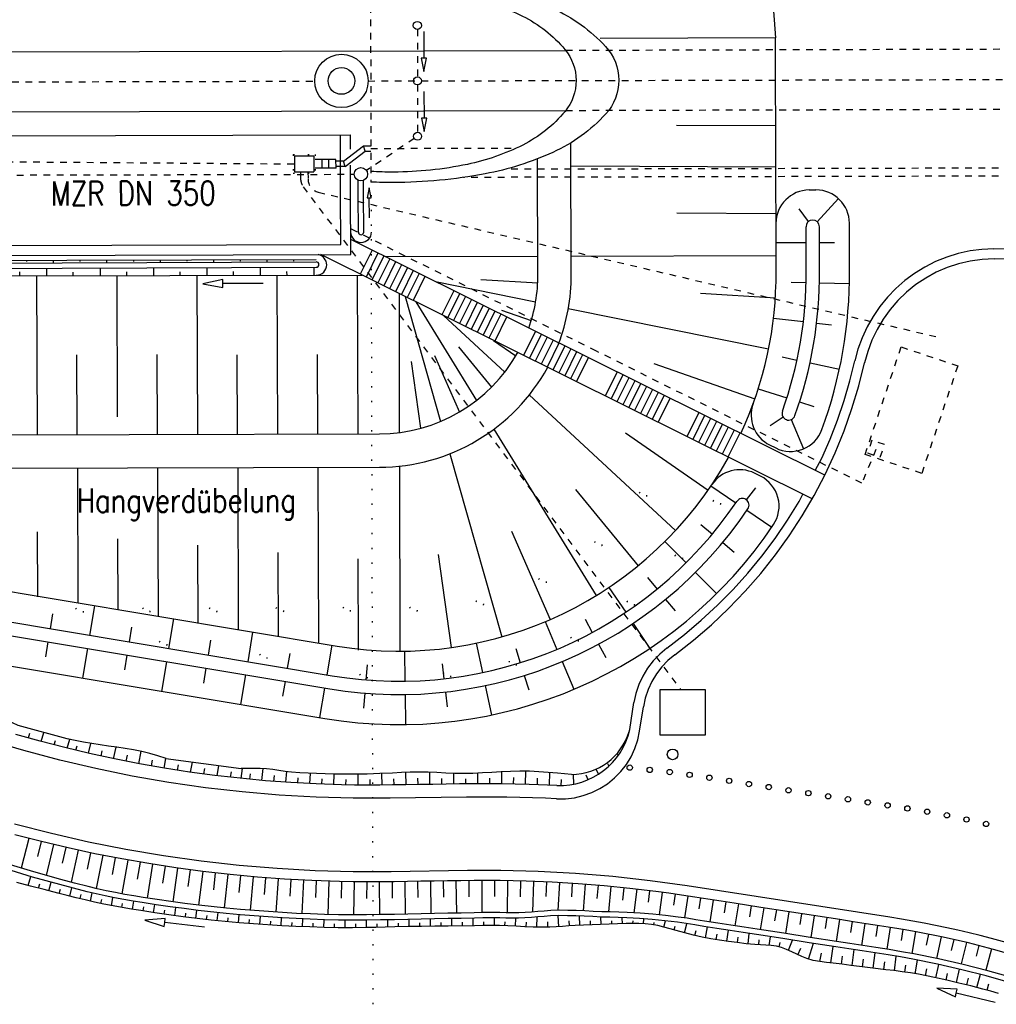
# Model space of a CAD drawing. Extents: x 0 to 1135, y 0 to 420.
# Tile 4 of 61: x 95 to 168, y 84 to 158. Entities that reach past the tile are written whole.
import ezdxf

# ---------------------------------------------------------------- set-up
doc = ezdxf.new("R2010")
doc.units = 0
doc.header["$LTSCALE"] = 2
doc.header["$MEASUREMENT"] = 0
for name, pattern in [('ACAD_ISO03W100', [0.5, 0.25, -0.25]), ('ACAD_ISO05W100', [0.5, 0.25, -0.25]), ('ACAD_ISO07W100', [0.5, 0.25, -0.25]), ('AUSGEZOGEN', [0]), ('PUNKTX2', [0.5, 0, -0.5]), ('STRICHLINIEX2', [0.5, 0.25, -0.25])]:
    doc.linetypes.add(name, pattern=pattern)
for name, color, linetype in [('ABKOMMENSSCHUTZWALL_AN_ZUFAHRT', 15, 'CONTINUOUS'), ('Andere_Planungen', 15, 'CONTINUOUS'), ('Bahnachse', 7, 'CONTINUOUS'), ('Beschriftung', 15, 'CONTINUOUS'), ('BOESCHG', 8, 'AUSGEZOGEN'), ('Boeschungen', 15, 'CONTINUOUS'), ('Böschungen', 15, 'CONTINUOUS'), ('Gleisachsen', 7, 'CONTINUOUS'), ('HANGVERDÜBELUNG', 15, 'CONTINUOUS'), ('Kabelanlagen', 15, 'CONTINUOUS'), ('Tiefenentwaesserung', 15, 'CONTINUOUS'), ('TUNNEL', 15, 'CONTINUOUS'), ('Wegböschungen', 15, 'CONTINUOUS'), ('Wege', 15, 'CONTINUOUS')]:
    doc.layers.add(name, color=color, linetype=linetype)
doc.styles.add('ROMANS', font='romans.shx', dxfattribs={"width": 0.8})

msp = doc.modelspace()

# ---------------------------------------------------------------- linework, layer by layer
at = {"layer": 'ABKOMMENSSCHUTZWALL_AN_ZUFAHRT', "linetype": 'Continuous'}
for p, q in [((154.178, 145.346), (154.678, 145.347)), ((154.771, 142.966), (156.358, 144.704)), ((154.132, 142.994), (153.42, 143.929)), ((153.942, 139.28), (153.934, 142.595)), ((154.942, 139.283), (154.934, 142.597)), ((157.192, 139.288), (157.184, 142.853)), ((151.687, 141.404), (153.937, 141.41)), ((154.937, 141.412), (156.062, 141.415)), ((152.812, 138.433), (153.937, 138.41)), ((154.936, 138.39), (157.186, 138.344)), ((151.502, 135.753), (153.737, 135.491)), ((154.73, 135.375), (155.848, 135.245)), ((152.159, 132.843), (153.258, 132.606)), ((154.236, 132.395), (156.435, 131.921)), ((150.361, 130.462), (152.505, 129.779)), ((153.458, 129.475), (154.53, 129.134)), ((152.222, 128.33), (151.255, 127.683)), ((152.83, 128.146), (153.746, 125.954)), ((151.213, 126.245), (151.663, 126.021)), ((150.534, 123.902), (150.083, 124.127)), ((146.82, 123.173), (148.682, 121.91)), ((149.473, 122.133), (150.171, 123.039)), ((149.509, 121.348), (151.371, 120.084)), ((146.059, 120.289), (146.925, 119.571)), ((143.365, 119.007), (144.951, 117.411)), ((147.694, 118.932), (148.56, 118.214)), ((145.657, 116.702), (147.243, 115.106)), ((142.067, 116.321), (142.78, 115.45)), ((139.179, 115.576), (140.431, 113.707)), ((143.414, 114.677), (144.127, 113.807)), ((88.821, 113.895), (118.446, 108.959)), ((100.317, 111.979), (100.687, 114.199)), ((88.665, 112.907), (118.282, 107.972)), ((97.358, 112.473), (97.543, 113.582)), ((106.235, 110.993), (106.605, 113.213)), ((134.415, 113.007), (135.288, 110.933)), ((137.392, 113.187), (137.926, 112.197)), ((140.988, 112.876), (142.241, 111.007)), ((103.276, 111.486), (103.461, 112.596)), ((112.154, 110.007), (112.524, 112.227)), ((97.008, 110.376), (97.193, 111.486)), ((109.195, 110.5), (109.379, 111.61)), ((129.248, 111.394), (129.709, 109.192)), ((88.314, 110.685), (117.912, 105.753)), ((99.783, 108.774), (100.153, 110.993)), ((118.072, 109.021), (118.442, 111.24)), ((123.868, 110.797), (123.901, 108.547)), ((132.205, 111.003), (132.54, 109.929)), ((138.401, 111.316), (138.935, 110.326)), ((102.927, 109.39), (103.112, 110.5)), ((105.701, 107.787), (106.071, 110.007)), ((115.113, 109.514), (115.298, 110.624)), ((135.676, 110.012), (136.549, 107.938)), ((108.845, 108.404), (109.03, 109.514)), ((121.069, 109.766), (120.977, 108.645)), ((126.696, 109.848), (126.821, 108.73)), ((111.62, 106.801), (111.989, 109.021)), ((114.764, 107.418), (114.949, 108.528)), ((132.838, 108.974), (133.173, 107.9)), ((117.538, 105.815), (117.908, 108.035)), ((126.931, 107.736), (127.055, 106.618)), ((129.914, 108.213), (130.376, 106.011)), ((120.896, 107.648), (120.804, 106.527)), ((123.916, 107.547), (123.948, 105.298))]:
    msp.add_line(p, q, dxfattribs=at)
for centre, radius, start, end in [((154.184, 142.846), 2.5, 90.14045, 180.14045), ((154.684, 142.847), 2.5, 0.14045, 90.14045), ((154.434, 142.596), 0.5, 90.14045, 180.14045), ((154.434, 142.596), 0.5, 0.14045, 90.14045), ((123.457, 139.03), 30.486, 340.34485, 0.47041), ((123.457, 139.03), 31.486, 340.34485, 0.45993), ((123.457, 139.03), 33.736, 339.82865, 0.43863), ((152.327, 128.483), 2.5, 159.93136, 243.54066), ((152.637, 128.608), 0.5, 160.34485, 249.42026), ((152.637, 128.608), 0.5, 249.42026, 340.34485), ((152.777, 128.259), 2.5, 243.54066, 339.82865), ((148.969, 121.888), 2.5, 63.54066, 146.10272), ((149.42, 121.664), 2.5, 326.22243, 63.54066), ((123.457, 139.03), 30.486, 260.53999, 326.07574), ((149.168, 121.737), 0.5, 57.00032, 146.07574), ((149.168, 121.737), 0.5, 326.07574, 57.00032), ((123.457, 139.03), 31.486, 260.53999, 326.07574), ((123.457, 139.03), 33.736, 260.53999, 326.22243)]:
    msp.add_arc(centre, radius, start, end, dxfattribs=at)
at = {"layer": 'Andere_Planungen', "linetype": 'ACAD_ISO07W100'}
for p, q in [((138.252, 133.267), (119.838, 142.432)), ((158.117, 123.38), (138.252, 133.267)), ((159.169, 125.911), (158.117, 123.38))]:
    msp.add_line(p, q, dxfattribs=at)
at = {"layer": 'Andere_Planungen', "linetype": 'ACAD_ISO03W100'}
for p, q in [((158.365, 125.53), (161.059, 133.592)), ((161.059, 133.592), (165.292, 132.177)), ((165.292, 132.177), (162.599, 124.115)), ((158.86, 126.593), (158.543, 125.644)), ((159.808, 126.276), (158.86, 126.593)), ((159.492, 125.327), (159.808, 126.276)), ((162.599, 124.115), (158.365, 125.53)), ((158.543, 125.644), (159.492, 125.327))]:
    msp.add_line(p, q, dxfattribs=at)
at = {"layer": 'Andere_Planungen', "linetype": 'Continuous'}
for p, q in [((143.004, 104.513), (143.009, 107.928)), ((143.009, 107.928), (146.391, 107.924)), ((146.391, 107.924), (146.386, 104.508)), ((146.386, 104.508), (143.004, 104.513))]:
    msp.add_line(p, q, dxfattribs=at)
msp.add_circle((143.948, 103.062), 0.4, dxfattribs=at)
at = {"layer": 'Bahnachse', "linetype": 'ACAD_ISO05W100'}
for points in [[(83.494, 153.42), (117.147, 153.501)], [(121.147, 153.511), (218.151, 153.743)]]:
    msp.add_lwpolyline(points, dxfattribs=at)
at = {"layer": 'Bahnachse', "linetype": 'Continuous'}
for radius in [2, 1]:
    msp.add_circle((119.147, 153.516), radius, dxfattribs=at)
at = {"layer": 'Beschriftung', "linetype": 'PUNKTX2'}
msp.add_line((121.359, 146.05), (121.573, 58.063), dxfattribs=at)
at = {"layer": 'BOESCHG'}
msp.add_lwpolyline([(77.836, 187.531, -0.001412), (78.977, 187.584, -0.003834), (79.398, 187.599, -0.000011), (82.003, 187.672, -0.00032), (82.092, 187.674, -0.000187), (88.099, 187.833, 0.000449), (94.107, 187.991, 0.000027), (94.274, 187.996, 0.000001), (102.177, 188.212, 0.000121), (109.368, 188.41, -0.000076), (120.763, 188.726, -0.024953), (143.113, 188.225, 0.01921), (172.128, 187.243, 0.011672), (187.002, 187.658, -0.018262), (196.514, 187.798, -0.010757), (206.169, 187.38, 0.012049), (214.79, 187.028, 0.001472), (222.97, 186.916, 0.003103), (226.851, 186.899, 0.004886), (237.847, 187.025, -0.004363), (250.159, 187.178, -0.002612), (270.408, 187.149, 0.002576), (290.937, 187.118, 0.00157)], format="xyb", dxfattribs=at)
at = {"layer": 'Boeschungen', "linetype": 'Continuous'}
for p, q in [((151.655, 156.74), (138.512, 156.708)), ((151.675, 146.604), (151.65, 156.74)), ((151.666, 150.142), (144.243, 150.181)), ((151.692, 139.275), (151.668, 149.41)), ((136.358, 139.013), (136.334, 148.885)), ((133.861, 139.007), (133.84, 147.684)), ((151.673, 147.062), (136.339, 147.143)), ((120.411, 145.042), (120.409, 146.066)), ((120.811, 145.043), (120.809, 146.067)), ((120.418, 142.196), (120.411, 145.042)), ((120.818, 142.196), (120.811, 145.043)), ((151.682, 143.566), (144.259, 143.605)), ((122.413, 140.355), (133.858, 140.383)), ((136.355, 140.389), (151.69, 140.427)), ((126.183, 138.479), (133.689, 136.961)), ((129.577, 138.646), (133.846, 138.379)), ((123.46, 137.6), (123.481, 127.175)), ((123.928, 137.367), (126.577, 128.009)), ((146.035, 137.615), (151.638, 137.264)), ((124.716, 136.975), (129.252, 129.573)), ((136.13, 136.467), (151.133, 133.434)), ((126.789, 135.943), (131.373, 131.696)), ((131.131, 136.346), (133.362, 135.566)), ((127.911, 133.596), (130.388, 130.575)), ((130.541, 134.076), (132.201, 132.915)), ((126.117, 132.957), (127.977, 128.71)), ((124.371, 132.493), (125.071, 127.491)), ((142.545, 132.354), (150.11, 129.709)), ((133.213, 129.992), (144.171, 119.841)), ((130.565, 127.431), (138.21, 114.955)), ((140.425, 127.163), (146.596, 122.848)), ((127.262, 125.589), (131.149, 111.862)), ((123.487, 124.659), (123.515, 110.794)), ((136.668, 122.914), (141.358, 117.193)), ((131.886, 119.787), (134.785, 113.166)), ((126.394, 118.033), (127.369, 111.066))]:
    msp.add_line(p, q, dxfattribs=at)
for points in [[(121.239, 143.259), (121.236, 144.759), (121.386, 144.76), (121.234, 145.509), (121.086, 144.759), (121.236, 144.759)], [(51.868, 139.953), (117.264, 140.127)], [(91.868, 139.861), (117.265, 139.961)], [(91.87, 139.461), (117.266, 139.561)], [(95.568, 140.078), (95.568, 139.978)], [(97.07, 139.481), (97.072, 138.931)], [(97.568, 140.088), (97.568, 139.888)], [(99.568, 140.082), (99.568, 139.982)], [(101.07, 139.497), (101.072, 138.947)], [(101.568, 140.092), (101.568, 139.892)], [(103.568, 140.093), (103.568, 139.993)], [(105.07, 139.513), (105.072, 138.913)], [(105.568, 140.103), (105.568, 139.903)], [(107.568, 140.104), (107.568, 140.004)], [(109.07, 139.529), (109.072, 138.929)], [(109.567, 140.113), (109.568, 139.913)], [(111.567, 140.114), (111.568, 140.014)], [(113.07, 139.544), (113.072, 138.944)], [(113.567, 140.124), (113.568, 139.924)], [(115.567, 140.125), (115.568, 140.025)], [(117.07, 139.56), (117.072, 138.96)], [(91.872, 138.911), (120.698, 138.975)], [(95.072, 138.923), (95.071, 139.223)], [(96.322, 138.928), (96.369, 127.02)], [(99.072, 138.939), (99.071, 139.189)], [(102.322, 138.952), (102.364, 128.353)], [(103.072, 138.955), (103.071, 139.205)], [(107.072, 138.921), (107.071, 139.221)], [(108.322, 138.926), (108.369, 127.076)], [(111.072, 138.936), (111.071, 139.236)], [(114.322, 138.949), (114.369, 127.049)], [(115.072, 138.952), (115.071, 139.252)], [(120.322, 138.973), (120.369, 127.073)], [(113.276, 138.339), (110.276, 138.332), (110.275, 138.632), (108.776, 138.328), (110.276, 138.032), (110.276, 138.332)], [(99.369, 127.027), (99.346, 132.99)], [(105.369, 127.064), (105.346, 133.014)], [(111.369, 127.038), (111.346, 132.988)], [(117.369, 127.061), (117.346, 133.011)], [(91.919, 127.011), (103.241, 127.036)], [(103.241, 127.036), (121.988, 127.078)], [(91.879, 124.511), (103.129, 124.536)], [(99.379, 124.527), (99.419, 114.39)], [(103.129, 124.536), (121.993, 124.578)], [(105.379, 124.564), (105.423, 113.414)], [(111.379, 124.538), (111.427, 112.388)], [(117.379, 124.561), (117.431, 111.361)], [(96.417, 114.878), (96.398, 119.728)], [(102.421, 113.902), (102.4, 119.202)], [(108.425, 112.876), (108.402, 118.726)], [(114.429, 111.9), (114.404, 118.199)], [(120.433, 110.873), (120.406, 117.723)], [(91.347, 115.755), (118.816, 111.178)]]:
    msp.add_lwpolyline(points, dxfattribs=at)
for centre, radius, start, end in [((120.618, 142.196), 0.78, 180.14045, 270.14045), ((120.618, 142.196), 0.2, 180.14045, 270.14045), ((120.618, 142.196), 0.2, 270.14045, 0.14045), ((120.618, 142.196), 0.78, 270.14045, 0.14045), ((117.265, 139.735), 0.78, 0.14045, 79.26551), ((117.265, 139.761), 0.2, 0.14045, 90.13743), ((117.265, 139.761), 0.2, 270.13743, 0.14045), ((117.265, 139.747), 0.78, 270.13743, 0.14045), ((121.961, 138.978), 11.9, 340.46455, 0.14045), ((121.961, 138.978), 14.4, 338.96337, 0.14045), ((123.457, 139.03), 28.236, 335.00416, 0.49671), ((121.961, 138.978), 11.9, 270.12768, 330.81714), ((121.961, 138.978), 14.4, 270.12768, 331.29024), ((123.457, 139.03), 28.236, 260.53999, 330.94477)]:
    msp.add_arc(centre, radius, start, end, dxfattribs=at)
at = {"layer": 'Böschungen'}
msp.add_line((150.379, 173.281), (151.655, 156.74), dxfattribs=at)
at = {"layer": 'Gleisachsen', "linetype": 'Continuous'}
for p, q in [((25, 155.53), (135.938, 155.796)), ((25, 151.03), (135.937, 151.296))]:
    msp.add_line(p, q, dxfattribs=at)
at = {"layer": 'Gleisachsen', "linetype": 'ACAD_ISO03W100'}
for points in [[(135.938, 155.816), (331.333, 156.384)], [(135.937, 151.309), (331.344, 151.877)]]:
    msp.add_lwpolyline(points, dxfattribs=at)
at = {"layer": 'HANGVERDÜBELUNG', "linetype": 'PUNKTX2'}
for centre in [(141.7, 122.474), (147.227, 121.878), (138.349, 118.776), (144.377, 117.781), (134.184, 116.022), (129.482, 114.35), (140.782, 114.321), (99.513, 113.801), (104.513, 113.814), (109.513, 113.826), (114.513, 113.846), (119.513, 113.858), (124.516, 113.87), (105.769, 111.316), (136.58, 111.63), (113.272, 110.334), (131.932, 109.813), (127.019, 108.94), (120.775, 108.853)]:
    msp.add_circle(centre, 0.3, dxfattribs=at)
at = {"layer": 'Kabelanlagen', "linetype": 'Continuous'}
for p, q in [((119.298, 147.508), (120.795, 148.66)), ((120.795, 148.66), (121.352, 148.661)), ((120.932, 148.26), (120.795, 148.66)), ((115.629, 147.899), (117.079, 147.902)), ((115.629, 147.899), (115.632, 146.699)), ((117.079, 147.902), (117.082, 146.702)), ((118.74, 147.631), (117.18, 147.628)), ((117.68, 147.629), (117.681, 146.979)), ((118.18, 147.63), (118.181, 146.98)), ((118.741, 146.981), (118.74, 147.631)), ((119.434, 147.108), (120.932, 148.26)), ((120.932, 148.26), (121.353, 148.261)), ((118.741, 146.981), (117.181, 146.978)), ((119.298, 147.508), (118.74, 147.507)), ((119.434, 147.108), (118.741, 147.107)), ((119.434, 147.108), (119.298, 147.508)), ((115.631, 146.699), (117.081, 146.702))]:
    msp.add_line(p, q, dxfattribs=at)
at = {"layer": 'Kabelanlagen', "linetype": 'STRICHLINIEX2'}
for p, q in [((121.353, 148.461), (132.254, 148.487)), ((86.076, 147.527), (115.63, 147.299)), ((116.09, 146.7), (116.091, 146.191)), ((116.643, 146.701), (116.645, 146.155)), ((116.291, 145.593), (144.548, 107.926)), ((117.417, 145.184), (164.134, 134.254))]:
    msp.add_line(p, q, dxfattribs=at)
at = {"layer": 'Kabelanlagen', "linetype": 'PUNKTX2'}
for p, q in [((115.529, 147.999), (117.179, 148.002)), ((115.529, 147.999), (115.532, 146.599)), ((117.179, 148.002), (117.182, 146.602)), ((115.532, 146.599), (117.182, 146.602))]:
    msp.add_line(p, q, dxfattribs=at)
at = {"layer": 'Kabelanlagen', "linetype": 'STRICHLINIEX2'}
for centre, end in [((117.091, 146.194), 216.87658), ((117.645, 146.157), 256.83243)]:
    msp.add_arc(centre, 1, 180.13441, end, dxfattribs=at)
at = {"layer": 'Tiefenentwaesserung', "linetype": 'ACAD_ISO03W100'}
msp.add_lwpolyline([(91.842, 146.461), (120.108, 146.524)], dxfattribs=at)
at = {"layer": 'Tiefenentwaesserung', "linetype": 'Continuous'}
msp.add_circle((120.608, 146.525), 0.5, dxfattribs=at)
at = {"layer": 'TUNNEL', "linetype": 'ACAD_ISO03W100'}
for p, q in [((121.322, 161.118), (121.359, 145.936)), ((124.831, 157.37), (124.84, 153.82)), ((124.841, 153.22), (124.85, 149.67)), ((124.602, 149.203), (121.023, 146.803)), ((331.355, 147.38), (131.405, 146.894)), ((331.356, 146.78), (128.294, 146.287))]:
    msp.add_line(p, q, dxfattribs=at)
at = {"layer": 'TUNNEL', "linetype": 'Continuous'}
for p, q in [((155.332, 123.971), (119.84, 141.636)), ((154.392, 122.205), (117.609, 140.512)), ((121.445, 140.837), (120.554, 139.046)), ((121.885, 140.618), (120.994, 138.827)), ((122.325, 140.399), (121.434, 138.608)), ((122.765, 140.18), (121.874, 138.39)), ((123.205, 139.961), (122.314, 138.171)), ((123.645, 139.742), (122.753, 137.952)), ((124.084, 139.523), (123.193, 137.733)), ((124.524, 139.304), (123.633, 137.514)), ((124.964, 139.085), (124.073, 137.295)), ((125.404, 138.866), (124.513, 137.076)), ((127.56, 137.794), (126.669, 136.003)), ((128, 137.575), (127.109, 135.784)), ((128.44, 137.356), (127.549, 135.565)), ((128.88, 137.137), (127.988, 135.346)), ((129.319, 136.918), (128.428, 135.127)), ((129.759, 136.699), (128.868, 134.908)), ((130.199, 136.48), (129.308, 134.689)), ((130.639, 136.261), (129.748, 134.471)), ((131.079, 136.042), (130.188, 134.252)), ((131.519, 135.823), (130.628, 134.033)), ((133.675, 134.75), (132.784, 132.96)), ((134.115, 134.531), (133.223, 132.741)), ((134.554, 134.312), (133.663, 132.522)), ((134.994, 134.093), (134.103, 132.303)), ((135.434, 133.875), (134.543, 132.084)), ((135.874, 133.656), (134.983, 131.865)), ((136.314, 133.437), (135.423, 131.646)), ((136.754, 133.218), (135.863, 131.427)), ((137.194, 132.999), (136.303, 131.208)), ((137.634, 132.78), (136.742, 130.989)), ((139.789, 131.707), (138.898, 129.916)), ((140.229, 131.488), (139.338, 129.698)), ((140.669, 131.269), (139.778, 129.479)), ((141.109, 131.05), (140.218, 129.26)), ((141.549, 130.831), (140.658, 129.041)), ((141.989, 130.612), (141.098, 128.822)), ((142.429, 130.393), (141.537, 128.603)), ((142.868, 130.175), (141.977, 128.384)), ((143.308, 129.956), (142.417, 128.165)), ((143.748, 129.737), (142.857, 127.946)), ((145.904, 128.664), (145.013, 126.873)), ((146.344, 128.445), (145.453, 126.654)), ((146.784, 128.226), (145.893, 126.435)), ((147.224, 128.007), (146.333, 126.216)), ((147.664, 127.788), (146.772, 125.998)), ((148.103, 127.569), (147.212, 125.779)), ((148.543, 127.35), (147.652, 125.56)), ((148.983, 127.131), (148.092, 125.341))]:
    msp.add_line(p, q, dxfattribs=at)
for points in [[(121.322, 161.118, -0.011256), (123.003, 161.159, -0.046246), (129.867, 160.539, -0.059868), (134.957, 158.953, -0.101426), (138.93, 156.093, -0.18777), (139.919, 153.57, -0.18777), (138.942, 151.043, -0.101426), (134.982, 148.165, -0.059868), (129.899, 146.555, -0.046246), (123.038, 145.903, -0.011246), (121.359, 145.936)], [(121.324, 160.304, -0.015358), (123.005, 160.359, -0.050998), (128.547, 159.806, -0.064845), (132.697, 158.38, -0.104156), (135.88, 155.868, -0.174963), (136.721, 153.555, -0.174963), (135.891, 151.239, -0.104156), (132.719, 148.712, -0.064845), (128.577, 147.267, -0.050998), (123.037, 146.687, -0.015347), (121.357, 146.735)]]:
    msp.add_lwpolyline(points, format="xyb", dxfattribs=at)
for points in [[(125.316, 157.224), (125.321, 155.224), (125.121, 155.223), (125.323, 154.224), (125.521, 155.224), (125.321, 155.224)], [(125.327, 152.717), (125.332, 150.717), (125.132, 150.716), (125.334, 149.717), (125.532, 150.717), (125.332, 150.717)]]:
    msp.add_lwpolyline(points, dxfattribs=at)
for centre in [(124.831, 157.67), (124.841, 153.52), (124.851, 149.37)]:
    msp.add_circle(centre, 0.3, dxfattribs=at)
at = {"layer": 'Wegböschungen', "linetype": 'Continuous'}
for p, q in [((95.705, 104.296), (95.813, 104.66)), ((96.669, 104.028), (96.871, 104.709)), ((97.637, 103.777), (97.735, 104.105)), ((98.607, 103.529), (98.804, 104.193)), ((99.269, 103.368), (99.351, 103.715)), ((100.205, 103.149), (100.375, 103.885)), ((101.144, 102.939), (101.234, 103.339)), ((102.087, 102.739), (102.274, 103.61)), ((103.98, 102.367), (104.159, 103.293)), ((103.033, 102.548), (103.127, 103.011)), ((104.929, 102.195), (105.006, 102.62)), ((139.885, 103.01), (139.769, 103.112)), ((106.867, 101.88), (106.935, 102.281)), ((107.856, 101.729), (107.984, 102.485)), ((108.848, 101.596), (108.919, 102.017)), ((109.84, 101.466), (109.968, 102.219)), ((111.646, 101.262), (111.729, 101.998)), ((113.195, 101.116), (113.275, 101.999)), ((132.932, 100.824), (132.957, 101.801)), ((138.389, 101.58), (138.216, 101.963)), ((139.169, 102.195), (139.099, 102.368)), ((110.835, 101.353), (110.904, 101.76)), ((112.299, 101.197), (112.339, 101.606)), ((114.093, 101.042), (114.128, 101.475)), ((114.991, 100.978), (115.047, 101.778)), ((115.89, 100.92), (115.913, 101.303)), ((116.789, 100.873), (116.827, 101.643)), ((117.689, 100.833), (117.704, 101.224)), ((118.589, 100.802), (118.61, 101.585)), ((119.488, 100.78), (119.496, 101.175)), ((120.388, 100.766), (120.397, 101.577)), ((121.289, 100.761), (121.289, 101.18)), ((122.19, 100.765), (122.182, 101.629)), ((123.089, 100.775), (123.082, 101.223)), ((123.985, 100.788), (123.971, 101.717)), ((124.882, 100.801), (124.875, 101.271)), ((125.778, 100.814), (125.765, 101.722)), ((126.675, 100.827), (126.668, 101.252)), ((127.571, 100.841), (127.559, 101.64)), ((128.466, 100.854), (128.462, 101.241)), ((129.36, 100.862), (129.356, 101.653)), ((130.252, 100.864), (130.255, 101.285)), ((131.146, 100.859), (131.156, 101.762)), ((132.038, 100.845), (132.048, 101.321)), ((133.823, 100.796), (133.841, 101.281)), ((134.716, 100.759), (134.755, 101.703)), ((135.607, 100.715), (135.631, 101.17)), ((136.56, 100.838), (136.529, 101.562)), ((137.611, 101.167), (137.473, 101.499)), ((96.688, 96.534), (94.703, 97.048)), ((95.75, 96.772), (95.176, 94.546)), ((96.668, 96.539), (96.387, 95.404)), ((98.682, 96.06), (96.688, 96.534)), ((97.592, 96.314), (97.034, 94.002)), ((98.511, 96.099), (98.242, 94.92)), ((100.685, 95.625), (98.682, 96.06)), ((99.434, 95.892), (98.91, 93.491)), ((100.36, 95.694), (100.105, 94.472)), ((102.697, 95.231), (100.685, 95.625)), ((101.288, 95.503), (100.792, 93.018)), ((102.217, 95.322), (101.978, 94.063)), ((104.716, 94.877), (102.697, 95.231)), ((96.027, 93.875), (94.012, 94.486)), ((96.124, 94.263), (94.116, 94.872)), ((103.145, 95.15), (102.694, 92.616)), ((104.077, 94.985), (103.863, 93.719)), ((105.011, 94.83), (104.608, 92.303)), ((106.742, 94.564), (104.716, 94.877)), ((105.946, 94.682), (105.756, 93.42)), ((106.883, 94.544), (106.526, 92.021)), ((108.774, 94.291), (106.742, 94.564)), ((95.7, 93.241), (95.881, 93.918)), ((98.056, 93.305), (96.027, 93.875)), ((98.145, 93.695), (96.124, 94.263)), ((99.16, 93.425), (98.145, 93.695)), ((107.821, 94.414), (107.654, 93.154)), ((108.76, 94.293), (108.45, 91.775)), ((110.811, 94.059), (108.774, 94.291)), ((109.7, 94.181), (109.557, 92.923)), ((110.642, 94.077), (110.378, 91.564)), ((112.852, 93.868), (110.811, 94.059)), ((111.584, 93.982), (111.464, 92.726)), ((112.527, 93.896), (112.309, 91.385)), ((114.896, 93.717), (112.852, 93.868)), ((113.47, 93.818), (113.373, 92.564)), ((114.415, 93.749), (114.243, 91.243)), ((116.943, 93.608), (114.896, 93.717)), ((115.36, 93.689), (115.286, 92.437)), ((95.859, 93.199), (94.836, 93.475)), ((96.885, 92.934), (95.859, 93.199)), ((96.474, 93.039), (96.56, 93.368)), ((97.247, 92.843), (97.414, 93.481)), ((98.023, 92.646), (98.102, 92.959)), ((99.075, 93.035), (98.056, 93.305)), ((98.798, 92.45), (98.951, 93.067)), ((100.097, 92.776), (99.075, 93.035)), ((100.178, 93.167), (99.16, 93.425)), ((100.859, 93.002), (100.178, 93.167)), ((101.542, 92.847), (100.859, 93.002)), ((116.306, 93.637), (116.18, 91.136)), ((118.992, 93.539), (116.943, 93.608)), ((117.252, 93.595), (117.2, 92.345)), ((118.198, 93.561), (118.118, 91.063)), ((120.017, 93.52), (118.992, 93.539)), ((119.145, 93.536), (119.116, 92.289)), ((121.042, 93.511), (120.017, 93.52)), ((120.091, 93.519), (120.057, 91.039)), ((121.038, 93.511), (121.033, 92.278)), ((122.064, 93.514), (121.042, 93.511)), ((121.985, 93.513), (121.997, 91.059)), ((123.087, 93.524), (122.064, 93.514)), ((122.936, 93.523), (122.949, 92.299)), ((124.087, 93.538), (123.087, 93.524)), ((123.891, 93.535), (123.924, 91.095)), ((125.087, 93.553), (124.087, 93.538)), ((124.849, 93.55), (124.866, 92.332)), ((126.086, 93.568), (125.087, 93.553)), ((125.807, 93.564), (125.841, 91.131)), ((127.086, 93.583), (126.086, 93.568)), ((126.765, 93.578), (126.782, 92.364)), ((128.08, 93.598), (127.086, 93.583)), ((127.723, 93.593), (127.757, 91.17)), ((129.074, 93.61), (128.08, 93.598)), ((128.686, 93.606), (128.698, 92.398)), ((130.049, 93.615), (129.074, 93.61)), ((129.651, 93.614), (129.662, 91.208)), ((131.024, 93.61), (130.049, 93.615)), ((130.621, 93.613), (130.615, 92.414)), ((132.974, 93.57), (131.024, 93.61)), ((131.59, 93.602), (131.556, 91.203)), ((132.56, 93.582), (132.531, 92.39)), ((134.922, 93.492), (132.974, 93.57)), ((133.529, 93.552), (133.452, 91.248)), ((134.497, 93.512), (134.45, 92.422)), ((136.869, 93.374), (134.922, 93.492)), ((135.465, 93.463), (135.353, 91.38)), ((136.432, 93.404), (136.367, 92.388)), ((138.812, 93.218), (136.869, 93.374)), ((137.399, 93.335), (137.249, 91.338)), ((138.364, 93.257), (138.28, 92.277)), ((140.752, 93.023), (138.812, 93.218)), ((139.329, 93.17), (139.145, 91.262)), ((140.293, 93.072), (140.193, 92.152)), ((142.688, 92.789), (140.752, 93.023)), ((141.255, 92.966), (141.043, 91.187)), ((97.913, 92.674), (96.885, 92.934)), ((98.598, 92.501), (97.913, 92.674)), ((99.284, 92.328), (98.598, 92.501)), ((99.97, 92.159), (99.284, 92.328)), ((99.575, 92.256), (99.648, 92.563)), ((100.781, 92.61), (100.097, 92.776)), ((100.352, 92.069), (100.494, 92.679)), ((101.467, 92.454), (100.781, 92.61)), ((102.155, 92.311), (101.467, 92.454)), ((102.228, 92.704), (101.542, 92.847)), ((101.922, 91.729), (102.041, 92.334)), ((102.846, 92.182), (102.155, 92.311)), ((102.917, 92.576), (102.228, 92.704)), ((103.608, 92.46), (102.917, 92.576)), ((104.3, 92.351), (103.608, 92.46)), ((105.338, 92.192), (104.3, 92.351)), ((142.217, 92.849), (142.103, 91.986)), ((143.654, 92.657), (142.688, 92.789)), ((143.173, 92.724), (142.939, 91.04)), ((144.619, 92.516), (143.654, 92.657)), ((144.129, 92.589), (144.007, 91.764)), ((145.604, 92.366), (144.619, 92.516)), ((145.08, 92.447), (144.833, 90.812)), ((146.588, 92.212), (145.604, 92.366)), ((146.03, 92.299), (145.903, 91.482)), ((147.576, 92.059), (146.588, 92.212)), ((100.659, 91.997), (99.97, 92.159)), ((101.35, 91.845), (100.659, 91.997)), ((101.136, 91.891), (101.201, 92.195)), ((102.043, 91.706), (101.35, 91.845)), ((102.739, 91.581), (102.043, 91.706)), ((102.714, 91.586), (102.766, 91.887)), ((103.437, 91.467), (102.739, 91.581)), ((103.54, 92.066), (102.846, 92.182)), ((103.504, 91.456), (103.602, 92.056)), ((104.235, 91.956), (103.54, 92.066)), ((105.277, 91.797), (104.235, 91.956)), ((104.295, 91.334), (104.341, 91.633)), ((105.085, 91.213), (105.175, 91.812)), ((106.321, 91.646), (105.277, 91.797)), ((106.378, 92.041), (105.338, 92.192)), ((107.366, 91.505), (106.321, 91.646)), ((107.419, 91.902), (106.378, 92.041)), ((106.669, 90.982), (106.75, 91.587)), ((108.412, 91.376), (107.366, 91.505)), ((108.461, 91.773), (107.419, 91.902)), ((110.55, 91.546), (108.461, 91.773)), ((111.595, 91.447), (110.55, 91.546)), ((146.977, 92.152), (146.723, 90.513)), ((148.564, 91.907), (147.576, 92.059)), ((147.924, 92.006), (147.797, 91.186)), ((150.541, 91.601), (148.564, 91.907)), ((148.871, 91.859), (148.617, 90.222)), ((149.818, 91.713), (149.691, 90.894)), ((150.765, 91.566), (150.511, 89.929)), ((152.517, 91.295), (150.541, 91.601)), ((104.136, 91.358), (103.437, 91.467)), ((105.184, 91.197), (104.136, 91.358)), ((106.233, 91.043), (105.184, 91.197)), ((105.876, 91.094), (105.919, 91.395)), ((107.284, 90.9), (106.233, 91.043)), ((108.337, 90.77), (107.284, 90.9)), ((107.462, 90.877), (107.5, 91.18)), ((108.257, 90.779), (108.328, 91.387)), ((109.391, 90.653), (108.337, 90.77)), ((110.508, 91.148), (108.412, 91.376)), ((109.051, 90.69), (109.085, 90.993)), ((109.849, 90.607), (109.909, 91.21)), ((111.558, 91.049), (110.508, 91.148)), ((110.644, 90.531), (110.673, 90.83)), ((111.442, 90.459), (111.492, 91.055)), ((112.608, 90.959), (111.558, 91.049)), ((112.642, 91.358), (111.595, 91.447)), ((114.712, 90.813), (112.608, 90.959)), ((114.737, 91.212), (112.642, 91.358)), ((113.037, 90.334), (113.079, 90.923)), ((114.632, 90.232), (114.667, 90.816)), ((115.764, 90.756), (114.712, 90.813)), ((115.785, 91.155), (114.737, 91.212)), ((116.817, 90.708), (115.764, 90.756)), ((116.834, 91.108), (115.785, 91.155)), ((116.231, 90.155), (116.256, 90.732)), ((117.884, 91.069), (116.834, 91.108)), ((118.933, 91.045), (117.884, 91.069)), ((119.983, 91.038), (118.933, 91.045)), ((121.033, 91.045), (119.983, 91.038)), ((122.078, 91.06), (121.033, 91.045)), ((123.122, 91.079), (122.078, 91.06)), ((124.122, 91.099), (123.122, 91.079)), ((125.122, 91.118), (124.122, 91.099)), ((126.122, 91.137), (125.122, 91.118)), ((126.128, 90.737), (125.128, 90.718)), ((127.122, 91.156), (126.122, 91.137)), ((127.127, 90.756), (126.128, 90.737)), ((128.11, 91.178), (127.122, 91.156)), ((128.115, 90.778), (127.127, 90.756)), ((127.416, 90.201), (127.408, 90.762)), ((129.098, 91.198), (128.11, 91.178)), ((129.102, 90.798), (128.115, 90.778)), ((129.011, 90.222), (129.003, 90.796)), ((129.731, 91.209), (129.098, 91.198)), ((129.733, 90.809), (129.102, 90.798)), ((130.365, 91.214), (129.731, 91.209)), ((130.364, 90.814), (129.733, 90.809)), ((130.996, 90.812), (130.364, 90.814)), ((131, 91.212), (130.365, 91.214)), ((130.6, 90.239), (130.605, 90.814)), ((131.469, 90.805), (130.996, 90.812)), ((131.476, 91.205), (131, 91.212)), ((131.943, 90.798), (131.469, 90.805)), ((131.952, 91.198), (131.476, 91.205)), ((132.417, 90.798), (131.943, 90.798)), ((132.427, 91.198), (131.952, 91.198)), ((132.183, 90.19), (132.213, 90.797)), ((132.89, 90.811), (132.417, 90.798)), ((132.902, 91.211), (132.427, 91.198)), ((133.367, 90.843), (132.89, 90.811)), ((133.381, 91.242), (132.902, 91.211)), ((133.842, 90.884), (133.367, 90.843)), ((133.859, 91.284), (133.381, 91.242)), ((133.789, 90.118), (133.803, 90.881)), ((134.318, 90.927), (133.842, 90.884)), ((134.337, 91.327), (133.859, 91.284)), ((134.795, 90.961), (134.318, 90.927)), ((134.815, 91.361), (134.337, 91.327)), ((135.429, 90.982), (134.795, 90.961)), ((135.452, 91.381), (134.815, 91.361)), ((135.415, 90.156), (135.366, 90.981)), ((136.064, 90.979), (135.429, 90.982)), ((136.089, 91.378), (135.452, 91.381)), ((136.699, 90.96), (136.064, 90.979)), ((136.727, 91.359), (136.089, 91.378)), ((137.333, 90.934), (136.699, 90.96)), ((137.364, 91.333), (136.727, 91.359)), ((137.005, 90.267), (136.97, 90.949)), ((137.967, 90.906), (137.333, 90.934)), ((138, 91.305), (137.364, 91.333)), ((138.601, 90.88), (137.967, 90.906)), ((138.637, 91.279), (138, 91.305)), ((138.593, 90.311), (138.576, 90.881)), ((139.237, 90.86), (138.601, 90.88)), ((139.275, 91.258), (138.637, 91.279)), ((139.872, 90.84), (139.237, 90.86)), ((139.914, 91.238), (139.275, 91.258)), ((140.508, 90.816), (139.872, 90.84)), ((140.552, 91.213), (139.914, 91.238)), ((140.188, 90.373), (140.174, 90.829)), ((141.461, 90.761), (140.508, 90.816)), ((141.509, 91.158), (140.552, 91.213)), ((142.413, 90.687), (141.461, 90.761)), ((142.465, 91.083), (141.509, 91.158)), ((141.763, 90.376), (141.789, 90.737)), ((143.419, 90.992), (142.465, 91.083)), ((144.371, 90.878), (143.419, 90.992)), ((145.026, 90.783), (144.371, 90.878)), ((145.681, 90.68), (145.026, 90.783)), ((151.713, 91.42), (151.585, 90.601)), ((152.66, 91.273), (152.405, 89.636)), ((154.494, 90.99), (152.517, 91.295)), ((153.607, 91.127), (153.479, 90.308)), ((154.554, 90.98), (154.299, 89.343)), ((156.47, 90.684), (154.494, 90.99)), ((155.501, 90.834), (155.374, 90.015)), ((110.446, 90.549), (109.391, 90.653)), ((111.502, 90.454), (110.446, 90.549)), ((112.559, 90.369), (111.502, 90.454)), ((112.239, 90.394), (112.262, 90.69)), ((114.674, 90.23), (112.559, 90.369)), ((113.834, 90.28), (113.854, 90.573)), ((115.733, 90.176), (114.674, 90.23)), ((115.433, 90.191), (115.447, 90.481)), ((116.792, 90.134), (115.733, 90.176)), ((117.851, 90.101), (116.792, 90.134)), ((117.87, 90.67), (116.817, 90.708)), ((117.032, 90.125), (117.041, 90.412)), ((117.831, 90.101), (117.846, 90.67)), ((118.911, 90.081), (117.851, 90.101)), ((118.924, 90.645), (117.87, 90.67)), ((118.632, 90.085), (118.636, 90.367)), ((119.97, 90.077), (118.911, 90.081)), ((119.978, 90.638), (118.924, 90.645)), ((119.433, 90.077), (119.435, 90.64)), ((121.03, 90.088), (119.97, 90.077)), ((121.032, 90.645), (119.978, 90.638)), ((120.234, 90.078), (120.232, 90.359)), ((121.035, 90.088), (121.024, 90.645)), ((121.732, 90.104), (121.03, 90.088)), ((122.08, 90.66), (121.032, 90.645)), ((122.434, 90.123), (121.732, 90.104)), ((121.834, 90.107), (121.827, 90.381)), ((123.128, 90.679), (122.08, 90.66)), ((123.136, 90.141), (122.434, 90.123)), ((122.633, 90.128), (122.616, 90.67)), ((124.128, 90.699), (123.128, 90.679)), ((124.136, 90.162), (123.136, 90.141)), ((123.43, 90.148), (123.423, 90.416)), ((125.128, 90.718), (124.128, 90.699)), ((125.136, 90.177), (124.136, 90.162)), ((124.226, 90.164), (124.215, 90.7)), ((125.022, 90.176), (125.018, 90.446)), ((126.136, 90.188), (125.136, 90.177)), ((125.82, 90.185), (125.812, 90.731)), ((127.136, 90.197), (126.136, 90.188)), ((126.618, 90.192), (126.614, 90.469)), ((129.107, 90.224), (127.136, 90.197)), ((128.213, 90.211), (128.209, 90.495)), ((129.735, 90.234), (129.107, 90.224)), ((130.362, 90.239), (129.735, 90.234)), ((129.807, 90.235), (129.805, 90.522)), ((130.99, 90.235), (130.362, 90.239)), ((131.616, 90.216), (130.99, 90.235)), ((131.391, 90.224), (131.4, 90.515)), ((132.243, 90.187), (131.616, 90.216)), ((132.87, 90.156), (132.243, 90.187)), ((133.498, 90.127), (132.87, 90.156)), ((132.982, 90.15), (132.996, 90.484)), ((134.125, 90.111), (133.498, 90.127)), ((134.752, 90.118), (134.125, 90.111)), ((134.604, 90.114), (134.594, 90.531)), ((135.227, 90.143), (134.752, 90.118)), ((135.701, 90.178), (135.227, 90.143)), ((136.174, 90.216), (135.701, 90.178)), ((136.649, 90.249), (136.174, 90.216)), ((136.214, 90.219), (136.188, 90.598)), ((137.282, 90.277), (136.649, 90.249)), ((137.916, 90.294), (137.282, 90.277)), ((137.797, 90.291), (137.786, 90.603)), ((138.549, 90.309), (137.916, 90.294)), ((139.185, 90.332), (138.549, 90.309)), ((139.822, 90.358), (139.185, 90.332)), ((139.392, 90.34), (139.383, 90.598)), ((140.46, 90.382), (139.822, 90.358)), ((140.938, 90.393), (140.46, 90.382)), ((141.416, 90.391), (140.938, 90.393)), ((140.979, 90.393), (140.98, 90.592)), ((141.892, 90.368), (141.416, 90.391)), ((142.364, 90.317), (141.892, 90.368)), ((142.832, 90.232), (142.364, 90.317)), ((143.363, 90.596), (142.413, 90.687)), ((142.535, 90.289), (142.566, 90.48)), ((143.296, 90.121), (142.832, 90.232)), ((143.295, 90.121), (143.407, 90.591)), ((143.757, 89.994), (143.296, 90.121)), ((144.311, 90.482), (143.363, 90.596)), ((144.217, 89.861), (143.757, 89.994)), ((144.056, 89.908), (144.135, 90.201)), ((144.966, 90.388), (144.311, 90.482)), ((144.829, 89.692), (145.007, 90.381)), ((145.62, 90.285), (144.966, 90.388)), ((146.273, 90.179), (145.62, 90.285)), ((146.334, 90.575), (145.681, 90.68)), ((147.261, 90.025), (146.273, 90.179)), ((147.323, 90.42), (146.334, 90.575)), ((146.408, 89.327), (146.561, 90.134)), ((148.25, 89.874), (147.261, 90.025)), ((148.311, 90.269), (147.323, 90.42)), ((149.299, 90.117), (148.311, 90.269)), ((150.287, 89.963), (149.299, 90.117)), ((156.448, 90.687), (156.194, 89.05)), ((157.458, 90.531), (156.47, 90.684)), ((157.395, 90.54), (157.268, 89.722)), ((158.447, 90.378), (157.458, 90.531)), ((158.342, 90.394), (158.088, 88.757)), ((159.43, 90.228), (158.447, 90.378)), ((159.289, 90.249), (159.162, 89.431)), ((160.413, 90.073), (159.43, 90.228)), ((160.24, 90.101), (159.979, 88.465)), ((161.366, 89.915), (160.413, 90.073)), ((144.858, 89.684), (144.217, 89.861)), ((145.502, 89.521), (144.858, 89.684)), ((146.149, 89.378), (145.502, 89.521)), ((145.614, 89.495), (145.7, 89.876)), ((146.805, 89.256), (146.149, 89.378)), ((147.464, 89.151), (146.805, 89.256)), ((147.207, 89.191), (147.272, 89.602)), ((148.003, 89.073), (148.119, 89.894)), ((149.238, 89.721), (148.25, 89.874)), ((148.799, 88.961), (148.85, 89.367)), ((150.226, 89.568), (149.238, 89.721)), ((149.601, 88.866), (149.68, 89.653)), ((152.203, 89.262), (150.226, 89.568)), ((152.264, 89.658), (150.287, 89.963)), ((151.184, 88.755), (151.268, 89.407)), ((154.179, 88.957), (152.203, 89.262)), ((154.24, 89.352), (152.264, 89.658)), ((156.217, 89.046), (154.24, 89.352)), ((161.192, 89.945), (161.055, 89.127)), ((162.318, 89.744), (161.366, 89.915)), ((162.145, 89.776), (161.852, 88.145)), ((164.213, 89.365), (162.318, 89.744)), ((163.099, 89.594), (162.94, 88.781)), ((164.051, 89.399), (163.706, 87.778)), ((166.098, 88.935), (164.213, 89.365)), ((148.123, 89.055), (147.464, 89.151)), ((148.783, 88.963), (148.123, 89.055)), ((149.444, 88.882), (148.783, 88.963)), ((150.111, 88.823), (149.444, 88.882)), ((150.515, 88.8), (150.111, 88.823)), ((150.402, 88.806), (150.433, 89.169)), ((150.919, 88.777), (150.515, 88.8)), ((151.32, 88.742), (150.919, 88.777)), ((151.714, 88.684), (151.32, 88.742)), ((152.099, 88.591), (151.714, 88.684)), ((151.926, 88.638), (152.008, 88.959)), ((152.485, 88.451), (152.099, 88.591)), ((152.623, 88.392), (152.916, 89.152)), ((153.334, 88.05), (153.538, 88.537)), ((154.123, 87.724), (154.497, 88.908)), ((156.156, 88.651), (154.179, 88.957)), ((155.8, 87.44), (155.958, 88.681)), ((157.144, 88.498), (156.156, 88.651)), ((157.205, 88.893), (156.217, 89.046)), ((158.193, 88.74), (157.205, 88.893)), ((159.173, 88.591), (158.193, 88.74)), ((160.152, 88.437), (159.173, 88.591)), ((165, 89.191), (164.814, 88.383)), ((165.943, 88.971), (165.553, 87.361)), ((167.971, 88.454), (166.098, 88.935)), ((166.883, 88.739), (166.678, 87.936)), ((152.862, 88.281), (152.485, 88.451)), ((153.236, 88.097), (152.862, 88.281)), ((153.612, 87.92), (153.236, 88.097)), ((153.995, 87.766), (153.612, 87.92)), ((154.966, 87.54), (155.089, 88.169)), ((156.595, 87.347), (156.67, 87.953)), ((158.132, 88.345), (157.144, 88.498)), ((157.384, 87.244), (157.536, 88.437)), ((159.111, 88.195), (158.132, 88.345)), ((158.97, 87.045), (159.111, 88.195)), ((160.09, 88.042), (159.111, 88.195)), ((161.016, 87.887), (160.09, 88.042)), ((161.084, 88.282), (160.152, 88.437)), ((160.55, 86.859), (160.693, 87.942)), ((161.941, 87.722), (161.016, 87.887)), ((162.014, 88.115), (161.084, 88.282)), ((163.866, 87.744), (162.014, 88.115)), ((167.819, 88.495), (167.391, 86.894)), ((169.83, 87.924), (167.971, 88.454)), ((154.474, 87.631), (153.995, 87.766)), ((154.966, 87.54), (154.474, 87.631)), ((155.465, 87.476), (154.966, 87.54)), ((155.966, 87.422), (155.465, 87.476)), ((156.63, 87.343), (155.966, 87.422)), ((157.291, 87.257), (156.63, 87.343)), ((157.951, 87.17), (157.291, 87.257)), ((158.931, 87.05), (157.951, 87.17)), ((158.175, 87.141), (158.25, 87.729)), ((159.913, 86.935), (158.931, 87.05)), ((159.762, 86.952), (159.831, 87.512)), ((161.331, 86.756), (161.41, 87.28)), ((163.782, 87.353), (161.941, 87.722)), ((162.105, 86.632), (162.288, 87.656)), ((163.651, 86.324), (163.87, 87.334)), ((165.614, 86.935), (163.782, 87.353)), ((165.708, 87.324), (163.866, 87.744)), ((167.538, 86.855), (165.708, 87.324)), ((160.526, 86.862), (159.913, 86.935)), ((161.138, 86.783), (160.526, 86.862)), ((161.748, 86.692), (161.138, 86.783)), ((162.356, 86.587), (161.748, 86.692)), ((162.962, 86.468), (162.356, 86.587)), ((162.877, 86.485), (162.98, 86.992)), ((163.566, 86.342), (162.962, 86.468)), ((164.47, 86.144), (163.566, 86.342)), ((164.425, 86.154), (164.54, 86.657)), ((165.198, 85.975), (165.436, 86.977)), ((167.433, 86.469), (165.614, 86.935)), ((166.737, 85.593), (166.992, 86.586)), ((169.24, 85.954), (167.433, 86.469)), ((169.354, 86.337), (167.538, 86.855)), ((165.371, 85.935), (164.47, 86.144)), ((166.27, 85.712), (165.371, 85.935)), ((165.969, 85.788), (166.092, 86.287)), ((167.166, 85.481), (166.27, 85.712)), ((167.505, 85.392), (167.636, 85.884)), ((167.763, 85.324), (167.166, 85.481)), ((168.358, 85.159), (167.763, 85.324))]:
    msp.add_line(p, q, dxfattribs=at)
for points in [[(98.601, 104.236), (94.953, 105.233), (94.516, 105.42), (94.077, 105.6), (93.634, 105.768), (93.185, 105.915), (92.727, 106.038), (92.264, 106.141), (91.796, 106.231), (91.327, 106.313)], [(135.286, 100.733), (133.193, 100.817), (131.098, 100.859), (130.051, 100.865), (129.004, 100.86), (127.992, 100.847), (126.981, 100.832), (125.981, 100.817), (124.981, 100.803), (123.981, 100.788), (122.981, 100.774), (122.024, 100.764), (121.067, 100.761), (120.115, 100.769), (119.162, 100.787), (117.258, 100.851), (115.356, 100.953), (113.456, 101.092), (111.56, 101.27), (109.667, 101.486), (107.779, 101.739), (105.896, 102.031), (104.02, 102.359), (102.151, 102.726), (100.289, 103.129), (98.436, 103.57), (96.591, 104.048), (94.757, 104.562)], [(106.014, 102.747), (105.411, 102.943), (104.804, 103.126), (104.192, 103.286), (103.576, 103.413), (102.955, 103.515), (102.331, 103.603), (101.705, 103.686), (101.08, 103.773), (100.457, 103.871), (99.837, 103.983), (99.218, 104.107), (98.601, 104.236)], [(105.879, 102.034), (106.001, 102.752), (111.635, 101.995)], [(136.385, 101.558), (135.333, 101.654), (134.63, 101.713), (133.927, 101.763), (133.223, 101.795), (132.518, 101.804), (131.813, 101.791), (131.108, 101.76), (130.404, 101.716), (129.7, 101.672), (128.996, 101.639), (128.32, 101.628), (127.645, 101.637), (126.969, 101.662), (126.302, 101.696), (125.635, 101.727), (124.968, 101.742), (124.301, 101.73), (123.635, 101.701), (122.968, 101.665), (122.019, 101.623), (121.07, 101.592), (120.125, 101.573), (119.181, 101.573), (118.551, 101.587), (117.922, 101.607), (117.292, 101.629), (116.662, 101.649), (116.033, 101.679), (115.406, 101.732), (114.937, 101.793), (114.468, 101.863), (114, 101.93), (113.531, 101.981), (113.059, 102.009), (112.585, 102.016), (112.11, 102.009), (111.635, 101.995)], [(108.9, 90.111), (105.921, 90.47), (105.957, 90.768), (104.432, 90.649), (105.885, 90.172), (105.921, 90.47)], [(168.101, 84.467), (165.188, 85.185), (165.26, 85.477), (163.732, 85.545), (165.116, 84.894), (165.188, 85.185)]]:
    msp.add_lwpolyline(points, dxfattribs=at)
for centre, radius, start, end in [((135.484, 106.115), 5.386, 267.8977, 347.22794), ((136.333, 106.132), 4.574, 270.65574, 342.61872)]:
    msp.add_arc(centre, radius, start, end, dxfattribs=at)
at = {"layer": 'Wege', "linetype": 'Continuous'}
for p, q in [((87.821, 149.389), (119.82, 149.467)), ((119.081, 145.038), (119.07, 149.466)), ((119.823, 148.413), (119.82, 149.467)), ((119.831, 145.04), (119.826, 147.213)), ((119.091, 141.266), (119.081, 145.038)), ((119.842, 140.517), (119.831, 145.04)), ((51.748, 141.094), (119.091, 141.256)), ((168.011, 140.94), (175.007, 140.982)), ((47.767, 140.335), (119.842, 140.508)), ((168.015, 140.191), (174.261, 140.227)), ((140.737, 104.925), (141.05, 106.951)), ((141.478, 104.81), (141.76, 106.633)), ((95.377, 103.345), (92.717, 104.134)), ((98.059, 102.633), (95.377, 103.345)), ((100.761, 101.999), (98.059, 102.633)), ((103.479, 101.444), (100.761, 101.999)), ((106.213, 100.966), (103.479, 101.444)), ((108.959, 100.568), (106.213, 100.966)), ((111.715, 100.249), (108.959, 100.568)), ((114.48, 100.01), (111.715, 100.249)), ((117.25, 99.85), (114.48, 100.01)), ((120.023, 99.771), (117.25, 99.85)), ((122.798, 99.771), (120.023, 99.771)), ((128.516, 99.854), (122.798, 99.771)), ((128.66, 99.856), (128.516, 99.854)), ((131.541, 99.854), (128.66, 99.856)), ((134.42, 99.772), (131.541, 99.854)), ((135.246, 99.725), (134.42, 99.772)), ((97.428, 97.125), (94.665, 97.835)), ((100.21, 96.491), (97.428, 97.125)), ((103.008, 95.936), (100.21, 96.491)), ((105.821, 95.46), (103.008, 95.936)), ((108.646, 95.063), (105.821, 95.46)), ((111.482, 94.745), (108.646, 95.063)), ((114.325, 94.507), (111.482, 94.745)), ((117.173, 94.348), (114.325, 94.507)), ((120.025, 94.27), (117.173, 94.348)), ((122.878, 94.271), (120.025, 94.27)), ((128.596, 94.355), (122.878, 94.271)), ((131.084, 94.359), (128.596, 94.355)), ((133.886, 94.289), (131.084, 94.359)), ((136.686, 94.139), (133.886, 94.289)), ((139.48, 93.909), (136.686, 94.139)), ((142.266, 93.599), (139.48, 93.909)), ((145.042, 93.21), (142.266, 93.599)), ((160.222, 90.863), (145.042, 93.21))]:
    msp.add_line(p, q, dxfattribs=at)
for points in [[(168.011, 140.94), (167.109, 140.897), (166.215, 140.779), (165.334, 140.585), (164.471, 140.319), (163.634, 139.981), (162.829, 139.574), (162.061, 139.102), (161.335, 138.566), (160.656, 137.971), (160.03, 137.322), (159.46, 136.622), (158.951, 135.877), (158.506, 135.092), (158.129, 134.272), (157.822, 133.423), (157.587, 132.552)], [(168.015, 140.191), (167.121, 140.145), (166.234, 140.02), (165.363, 139.817), (164.513, 139.535), (163.691, 139.179), (162.905, 138.751), (162.16, 138.254), (161.462, 137.693), (160.818, 137.071), (160.231, 136.395), (159.708, 135.669), (159.252, 134.899), (158.866, 134.09), (158.554, 133.251), (158.318, 132.387)], [(144.11, 110.531), (145.508, 111.623), (146.854, 112.781), (148.143, 114), (149.373, 115.28), (150.542, 116.616), (151.645, 118.006), (152.682, 119.446), (153.649, 120.934), (154.545, 122.466), (155.368, 124.039), (156.115, 125.649), (156.785, 127.293), (157.376, 128.966), (157.888, 130.665), (158.318, 132.387)], [(155.116, 125.255), (155.732, 126.67), (156.288, 128.11), (156.783, 129.572), (157.216, 131.054), (157.587, 132.552)], [(154.629, 124.321), (155.116, 125.255)], [(143.522, 111.029), (144.832, 112.039), (146.095, 113.108), (147.309, 114.233), (148.471, 115.41), (149.579, 116.64), (150.63, 117.917), (151.623, 119.241), (152.556, 120.609), (153.425, 122.016), (153.703, 122.548)], [(143.522, 111.029), (142.983, 110.583), (142.498, 110.082), (142.071, 109.529), (141.709, 108.931), (141.416, 108.297), (141.196, 107.634), (141.05, 106.951)], [(144.11, 110.531), (143.598, 110.104), (143.136, 109.623), (142.731, 109.094), (142.387, 108.523), (142.108, 107.917), (141.899, 107.285), (141.76, 106.633)], [(135.246, 99.735), (135.923, 99.738), (136.596, 99.819), (137.255, 99.975), (137.892, 100.204), (138.499, 100.503), (139.069, 100.869), (139.594, 101.296), (140.068, 101.78), (140.483, 102.314), (140.837, 102.891), (141.122, 103.505), (141.337, 104.147), (141.478, 104.81)]]:
    msp.add_lwpolyline(points, dxfattribs=at)
for centre in [(140.738, 102.071), (142.232, 101.903), (143.728, 101.743), (145.214, 101.534), (146.698, 101.313), (148.181, 101.084), (149.662, 100.844), (151.145, 100.615), (152.625, 100.372), (154.11, 100.156), (155.593, 99.927), (157.076, 99.697), (158.559, 99.468), (160.042, 99.239), (161.525, 99.013), (163.005, 98.765), (164.487, 98.498), (165.954, 98.186), (167.418, 97.856)]:
    msp.add_circle(centre, 0.2, dxfattribs=at)
msp.add_arc((149.026, 18.473), 73.25, 38.36284, 81.20769, dxfattribs=at)

# ---------------------------------------------------------------- texts
at = {"layer": 'HANGVERDÜBELUNG', "linetype": 'Continuous', "style": 'ROMANS', "oblique": 360, "width": 0.8}
msp.add_text('Hangverdübelung', height=1.8, rotation=0.14045, dxfattribs=at).set_placement((99.339, 121.185))
at = {"layer": 'Tiefenentwaesserung', "linetype": 'Continuous', "style": 'ROMANS', "oblique": 0, "width": 0.8}
msp.add_text('MZR DN 350', height=1.8, rotation=0.13931, dxfattribs=at).set_placement((97.398, 144.186))

doc.saveas('drawing.dxf')
